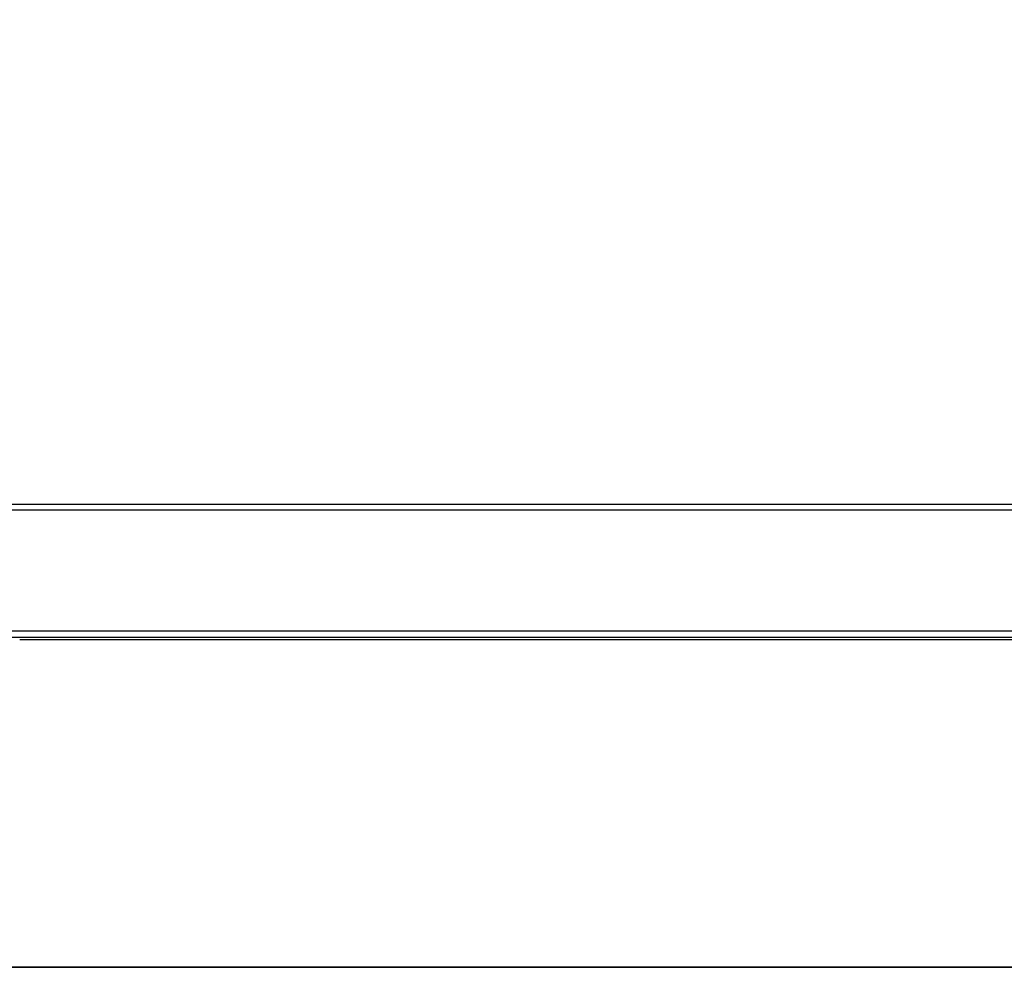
# Model space of a CAD drawing. Header units: millimetres. Extents: x 0 to 900, y -30 to 196.
# Tile 29 of 68: x 450 to 675, y -20 to 196. Entities that reach past the tile are written whole.
import ezdxf

# ---------------------------------------------------------------- set-up
doc = ezdxf.new("R2010")
doc.units = ezdxf.units.MM
doc.header["$MEASUREMENT"] = 0
doc.layers.add('Predefinito', color=5, linetype='Continuous')

# ---------------------------------------------------------------- blocks, each defined once
blk = doc.blocks.new('(#4957) MENSOLA_INTELIGENTE')
at = {"layer": 'Predefinito'}
for points in [[(2.04, 130.92), (450, 130.92)], [(872.62, 130.92), (27.38, 130.92)], [(821.22, 130.92), (78.78, 130.92)], [(2.04, 129.42), (450, 129.42)], [(872.62, 129.42), (27.38, 129.42)], [(821.22, 129.42), (78.78, 129.42)], [(78.78, 128.92), (821.22, 128.92)], [(78.78, 128.92), (821.22, 128.92)], [(450, 128.92), (450, 90.92)], [(450, 128.92), (450, 90.92)], [(821.22, 109.92), (78.78, 109.92)], [(821.22, 109.92), (78.78, 109.92)], [(821.22, 90.92), (78.78, 90.92)], [(78.78, 90.92), (821.22, 90.92)], [(821.22, 90.92), (78.78, 90.92)], [(898.4, 81.99), (1.6, 81.99)], [(898.4, 81.55), (1.6, 81.55)], [(2, 65.84), (898, 65.84)], [(2, 65.71), (450, 65.71)], [(450, 65.71), (898, 65.71)], [(2, 64.34), (898, 64.34)], [(2, 64.28), (450, 64.28)], [(450, 64.28), (898, 64.28)], [(10.25, 58.7), (889.75, 58.7)], [(10.25, 58.26), (889.75, 58.26)], [(879.53, 53.68), (20.47, 53.68)], [(879.53, 53.46), (20.47, 53.46)], [(879.53, 53.24), (20.47, 53.24)], [(2, 49.92), (898, 49.92)], [(2, 48.49), (898, 48.49)], [(2.89, 34.14), (450, 34.14)], [(897.07, 34.11), (2.93, 34.11)], [(450, 34.14), (897.11, 34.14)], [(450, 32.7), (2.89, 32.7)], [(897.07, 32.61), (2.93, 32.61)], [(897.11, 32.7), (450, 32.7)]]:
    blk.add_lwpolyline(points, dxfattribs=at)
at = {"layer": 'Predefinito', "extrusion": (0, 1, 0)}
for points in [[(-450, -74.93), (-897.96, -74.93)], [(-450, -76.84), (-1.72, -76.84)], [(-450, -75.41), (-1.72, -75.41)], [(-898.28, -76.84), (-450, -76.84)], [(-450, -74.93), (-897.96, -74.93)], [(-898.28, -75.41), (-450, -75.41)], [(-2.73, -105.9), (-450, -105.9)], [(-450, -104.46), (-2.73, -104.46)], [(-450, -105.9), (-897.27, -105.9)], [(-897.27, -104.46), (-450, -104.46)]]:
    blk.add_lwpolyline(points, dxfattribs=at)
at = {"layer": 'Predefinito', "extrusion": (1, 0, 0)}
for points in [[(128.92, 0), (128.99, 0), (129.06, 0), (129.13, -0.01), (129.19, -0.02), (129.26, -0.03), (129.33, -0.04), (129.39, -0.06), (129.46, -0.07), (129.53, -0.09), (129.59, -0.12), (129.65, -0.14), (129.72, -0.17), (129.78, -0.19), (129.84, -0.22), (129.9, -0.26), (129.96, -0.29), (130.02, -0.33), (130.07, -0.37), (130.13, -0.41), (130.18, -0.45), (130.23, -0.49), (130.29, -0.54), (130.33, -0.59), (130.38, -0.63), (130.43, -0.69), (130.47, -0.74), (130.51, -0.79), (130.55, -0.85), (130.59, -0.9), (130.63, -0.96), (130.66, -1.02), (130.7, -1.08), (130.73, -1.14), (130.75, -1.2), (130.78, -1.27), (130.81, -1.33), (130.83, -1.39), (130.85, -1.46), (130.86, -1.53), (130.88, -1.59), (130.89, -1.66), (130.9, -1.73), (130.91, -1.8), (130.92, -1.86), (130.92, -1.93), (130.92, -2)], [(130.92, -74.93), (130.92, -2)], [(34.47, -105.9), (129.51, -76.84)], [(129.42, -74.93), (129.42, -2)], [(128.92, -1.5), (128.94, -1.5), (128.95, -1.5), (128.97, -1.5), (128.99, -1.5), (129.01, -1.51), (129.02, -1.51), (129.04, -1.51), (129.06, -1.52), (129.07, -1.52), (129.09, -1.53), (129.1, -1.53), (129.12, -1.54), (129.14, -1.55), (129.15, -1.56), (129.17, -1.56), (129.18, -1.57), (129.19, -1.58), (129.21, -1.59), (129.22, -1.6), (129.24, -1.61), (129.25, -1.62), (129.26, -1.63), (129.27, -1.65), (129.29, -1.66), (129.3, -1.67), (129.31, -1.68), (129.32, -1.7), (129.33, -1.71), (129.34, -1.73), (129.35, -1.74), (129.36, -1.75), (129.36, -1.77), (129.37, -1.79), (129.38, -1.8), (129.39, -1.82), (129.39, -1.83), (129.4, -1.85), (129.4, -1.87), (129.41, -1.88), (129.41, -1.9), (129.41, -1.92), (129.42, -1.93), (129.42, -1.95), (129.42, -1.97), (129.42, -1.98), (129.42, -2)], [(34.03, -104.46), (129.07, -75.41)], [(90.92, -1.5), (90.92, 0)], [(63.72, -213.55), (63.82, -213.52), (63.91, -213.48), (64.01, -213.44), (64.1, -213.4), (64.19, -213.36), (64.29, -213.31), (64.37, -213.26), (64.46, -213.21), (64.55, -213.15), (64.63, -213.09), (64.71, -213.03), (64.79, -212.96), (64.87, -212.89), (64.94, -212.82), (65.01, -212.75), (65.08, -212.68), (65.15, -212.6), (65.21, -212.52), (65.28, -212.44), (65.33, -212.35), (65.39, -212.27), (65.44, -212.18), (65.49, -212.09), (65.54, -212), (65.58, -211.9), (65.62, -211.81), (65.66, -211.71), (65.69, -211.62), (65.72, -211.52), (65.75, -211.42), (65.77, -211.32), (65.79, -211.22), (65.81, -211.12), (65.82, -211.02), (65.83, -210.92), (65.84, -210.81), (65.84, -210.71), (65.84, -210.61), (65.84, -210.51), (65.83, -210.41), (65.82, -210.3), (65.8, -210.2), (65.79, -210.1), (65.76, -210), (65.74, -209.9), (65.71, -209.8)], [(34.14, -106.52), (65.71, -209.8)], [(63.28, -212.11), (63.33, -212.1), (63.38, -212.08), (63.43, -212.06), (63.47, -212.04), (63.52, -212.02), (63.56, -212), (63.61, -211.97), (63.65, -211.94), (63.69, -211.91), (63.74, -211.89), (63.78, -211.85), (63.82, -211.82), (63.86, -211.79), (63.89, -211.75), (63.93, -211.72), (63.96, -211.68), (64, -211.64), (64.03, -211.6), (64.06, -211.56), (64.09, -211.52), (64.12, -211.47), (64.14, -211.43), (64.17, -211.38), (64.19, -211.34), (64.21, -211.29), (64.23, -211.25), (64.25, -211.2), (64.27, -211.15), (64.28, -211.1), (64.3, -211.05), (64.31, -211), (64.32, -210.95), (64.33, -210.9), (64.33, -210.85), (64.34, -210.8), (64.34, -210.75), (64.34, -210.7), (64.34, -210.65), (64.34, -210.59), (64.34, -210.54), (64.33, -210.49), (64.32, -210.44), (64.31, -210.39), (64.3, -210.34), (64.29, -210.29), (64.28, -210.24)], [(32.7, -106.96), (64.28, -210.24)], [(63.72, -213.55), (53.68, -216.62)], [(63.28, -212.11), (53.24, -215.18)], [(34.14, -106.52), (34.13, -106.51), (34.13, -106.49), (34.12, -106.47), (34.12, -106.46), (34.12, -106.44), (34.12, -106.42), (34.11, -106.4), (34.11, -106.39), (34.11, -106.37), (34.11, -106.35), (34.12, -106.34), (34.12, -106.32), (34.12, -106.3), (34.12, -106.29), (34.13, -106.27), (34.13, -106.25), (34.13, -106.24), (34.14, -106.22), (34.14, -106.2), (34.15, -106.19), (34.16, -106.17), (34.16, -106.16), (34.17, -106.14), (34.18, -106.13), (34.19, -106.11), (34.2, -106.1), (34.21, -106.08), (34.22, -106.07), (34.23, -106.06), (34.24, -106.04), (34.25, -106.03), (34.26, -106.02), (34.28, -106.01), (34.29, -106), (34.3, -105.98), (34.32, -105.97), (34.33, -105.96), (34.34, -105.96), (34.36, -105.95), (34.37, -105.94), (34.39, -105.93), (34.4, -105.92), (34.42, -105.92), (34.44, -105.91), (34.45, -105.9), (34.47, -105.9)], [(32.7, -106.96), (32.68, -106.9), (32.67, -106.83), (32.65, -106.76), (32.64, -106.69), (32.63, -106.63), (32.62, -106.56), (32.62, -106.49), (32.61, -106.42), (32.61, -106.35), (32.62, -106.29), (32.62, -106.22), (32.63, -106.15), (32.64, -106.08), (32.65, -106.02), (32.66, -105.95), (32.68, -105.88), (32.69, -105.82), (32.71, -105.75), (32.74, -105.69), (32.76, -105.62), (32.79, -105.56), (32.82, -105.5), (32.85, -105.44), (32.88, -105.38), (32.92, -105.32), (32.95, -105.26), (32.99, -105.21), (33.03, -105.15), (33.08, -105.1), (33.12, -105.05), (33.17, -105), (33.21, -104.95), (33.26, -104.9), (33.32, -104.85), (33.37, -104.81), (33.42, -104.77), (33.48, -104.73), (33.53, -104.69), (33.59, -104.66), (33.65, -104.62), (33.71, -104.59), (33.77, -104.56), (33.84, -104.53), (33.9, -104.51), (33.96, -104.48), (34.03, -104.46)]]:
    blk.add_lwpolyline(points, dxfattribs=at)
at = {"layer": 'Predefinito', "extrusion": (-3.38712e-06, 0, 1)}
blk.add_lwpolyline([(450, 63.72), (4.99, 63.71)], dxfattribs=at)
at = {"layer": 'Predefinito', "extrusion": (-2.74133e-08, 0, 1)}
blk.add_lwpolyline([(450, 63.28), (5, 63.28)], dxfattribs=at)
at = {"layer": 'Predefinito', "extrusion": (3.38712e-06, 0, 1)}
blk.add_lwpolyline([(895.01, 63.71), (450, 63.72)], dxfattribs=at)
at = {"layer": 'Predefinito', "extrusion": (2.74133e-08, 0, 1)}
blk.add_lwpolyline([(895, 63.28), (450, 63.28)], dxfattribs=at)

msp = doc.modelspace()

# ---------------------------------------------------------------- block references
at = {"layer": 'Predefinito', "extrusion": (0, -1, 0)}
for p in [(0, 1061.54, 20.47), (0, 1741.54, 20.47), (0, 1401.54, 20.47), (0, 381.54, 20.47), (0, 721.54, 20.47)]:
    msp.add_blockref('(#4957) MENSOLA_INTELIGENTE', p, dxfattribs=at)

doc.saveas('drawing.dxf')
